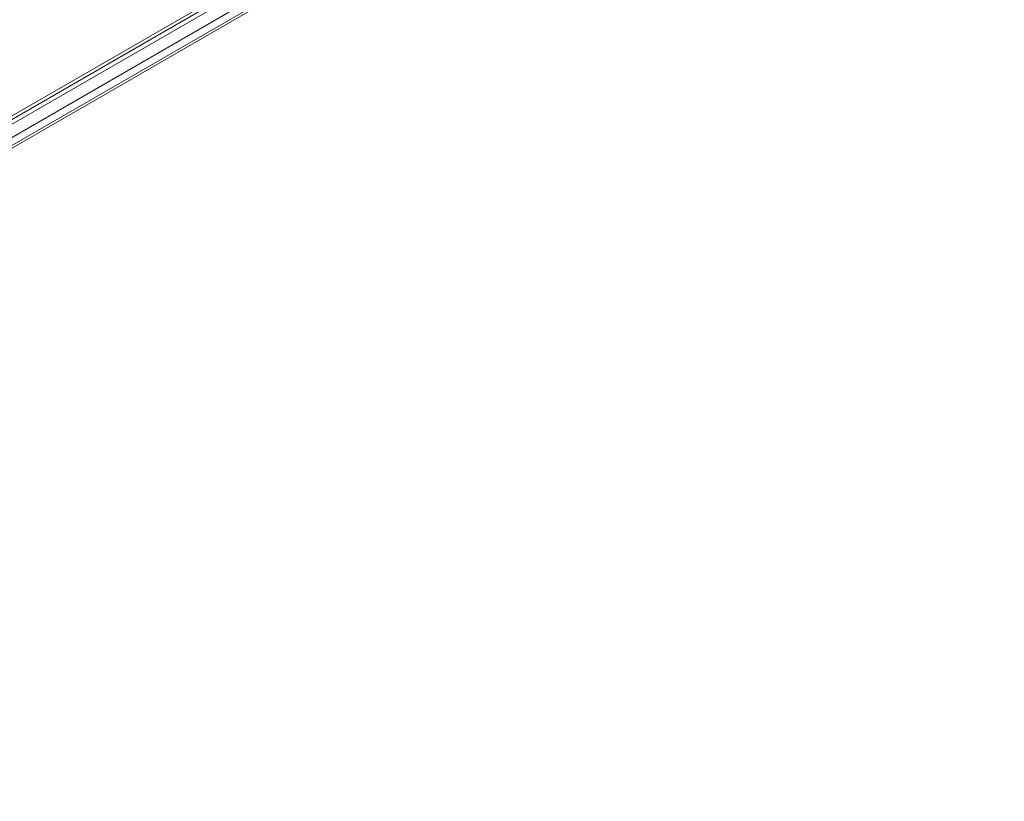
# Model space of a CAD drawing. Header units: millimetres. Extents: x 0 to 1118, y 0 to 864.
# Tile 224 of 256: x 955 to 1017, y 286 to 334. Entities that reach past the tile are written whole.
import ezdxf

# ---------------------------------------------------------------- set-up
doc = ezdxf.new("R2010")
doc.units = ezdxf.units.MM

msp = doc.modelspace()

# ---------------------------------------------------------------- linework, layer by layer
at = {"color": 9, "linetype": 'Continuous', "lineweight": 0}
for p, q in [((1016.79, 363.881), (883.983, 287.213)), ((884.281, 286.864), (1016.28, 363.066)), ((1016.634, 362.454), (884.635, 286.252)), ((884.635, 285.758), (1016.634, 361.959)), ((1016.53, 361.73), (884.531, 285.529))]:
    msp.add_line(p, q, dxfattribs=at)
at = {"color": 7, "linetype": 'Continuous', "lineweight": 15}
for p, q in [((883.849, 286.916), (1016.655, 363.583)), ((884.501, 285.511), (1016.207, 361.544))]:
    msp.add_line(p, q, dxfattribs=at)

doc.saveas('drawing.dxf')
